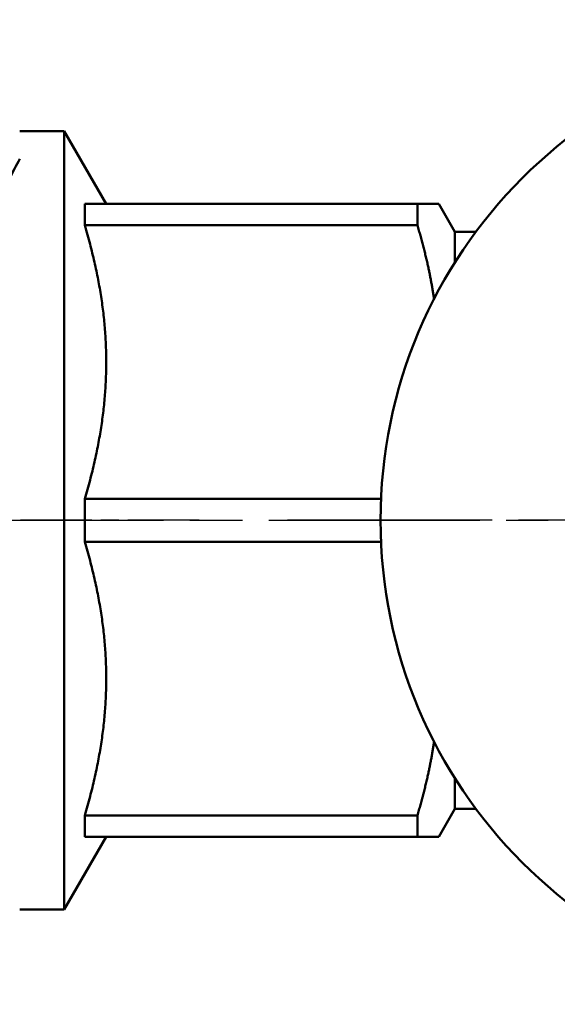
# Model space of a CAD drawing. Header units: millimetres. Extents: x -786 to 1941, y -69 to 356.
# Tile 6 of 19: x 57 to 71, y 106 to 132. Entities that reach past the tile are written whole.
import ezdxf

# ---------------------------------------------------------------- set-up
doc = ezdxf.new("R2010")
doc.units = ezdxf.units.MM
doc.linetypes.add('CHAIN', pattern=[0.7087, 0.4724, -0.0591, 0.1181, -0.0591])
for name, color, linetype, lineweight in [('Видимый контур (ГОСТ)', 7, 'Continuous', 50), ('Маркер центра (ГОСТ)', 7, 'Continuous', 25), ('Осевая линия (ГОСТ)', 7, 'Continuous', 25), ('Размер (ГОСТ)', 7, 'Continuous', 25)]:
    doc.layers.add(name, color=color, linetype=linetype, lineweight=lineweight)
doc.styles.add('Обычный текст (ГОСТ)', font='GOST Common Italic.ttf')
doc.dimstyles.new('Обычный (ГОСТ)', dxfattribs={"dimtxt": 3.5, "dimasz": 3.5, "dimexe": 1, "dimexo": 0, "dimgap": 0.5, "dimtad": 1, "dimrnd": 1e-08, "dimtxsty": 'Обычный текст (ГОСТ)', "dimblk": 'Filled-1', "dimcen": 0.09, "dimdle": 15, "dimclrd": 256, "dimclre": 256, "dimclrt": 256, "dimazin": 2, "dimtfac": 0.714286, "dimtdec": 3, "dimtmove": 0, "dimatfit": 3, "dimfxl": 1, "dimtolj": 1, "dimlwd": 25, "dimlwe": 25, "dimarcsym": 0})

# ---------------------------------------------------------------- blocks, each defined once
blk = doc.blocks.new('Filled-1')
at = {"color": 0}
for p, q in [((0, 0), (-1, 0.1429)), ((-1, 0.1429), (-1, -0.1429)), ((-1, 0), (0, 0)), ((-1, -0.1429), (0, 0))]:
    blk.add_line(p, q, dxfattribs=at)
at = {"color": 0, "flags": 128}
blk.add_lwpolyline([(-1, -0.1429), (0, 0), (-1, 0.1429), (-1, -0.1429)], dxfattribs=at)
at = {"color": 0}
blk.add_solid([(-1, -0.1429), (0, 0), (-1, 0.1429), (-1, -0.1429)], dxfattribs=at)
blk = doc.blocks.new('*D11')
at = {"layer": 'Defpoints', "color": 0, "linetype": 'Continuous', "transparency": 16777216}
for p in [(79.231, 146.478), (79.231, 134.37), (40.236, 127.974)]:
    blk.add_point(p, dxfattribs=at)
at = {"layer": 'Размер (ГОСТ)', "linetype": 'Continuous', "lineweight": 25, "transparency": 16777216}
for p, q in [((40.236, 127.974), (40.236, 147.478)), ((79.231, 134.37), (79.231, 147.478)), ((43.736, 146.478), (75.731, 146.478))]:
    blk.add_line(p, q, dxfattribs=at)
at = {"layer": 'Размер (ГОСТ)', "linetype": 'Continuous', "lineweight": 25, "transparency": 16777216, "xscale": 3.5, "yscale": 3.5, "zscale": 3.5, "rotation": 180}
blk.add_blockref('Filled-1', (40.236, 146.478), dxfattribs=at)
at = {"layer": 'Размер (ГОСТ)', "linetype": 'Continuous', "lineweight": 25, "transparency": 16777216, "xscale": 3.5, "yscale": 3.5, "zscale": 3.5}
blk.add_blockref('Filled-1', (79.231, 146.478), dxfattribs=at)
at = {"layer": 'Размер (ГОСТ)', "linetype": 'Continuous', "lineweight": 25, "transparency": 16777216, "insert": (57.225, 150.478), "char_height": 3.5, "attachment_point": 1, "style": 'Обычный текст (ГОСТ)'}
blk.add_mtext('\\A1;39', dxfattribs=at)

msp = doc.modelspace()

# ---------------------------------------------------------------- linework, layer by layer
at = {"layer": 'Видимый контур (ГОСТ)'}
for p, q in [((57.731, 129.32), (56.531, 129.32)), ((57.731, 129.32), (57.731, 108.42)), ((58.857, 127.37), (57.731, 129.32)), ((67.221, 127.37), (58.28, 127.37)), ((67.221, 127.37), (67.798, 127.37)), ((68.231, 126.62), (67.798, 127.37)), ((67.221, 126.794), (58.28, 126.794)), ((68.231, 125.798), (68.231, 126.62)), ((68.794, 126.62), (68.231, 126.62)), ((66.244, 119.445), (58.28, 119.445)), ((66.244, 118.294), (58.28, 118.294)), ((68.231, 111.12), (68.231, 111.942)), ((68.231, 111.12), (67.798, 110.37)), ((68.794, 111.12), (68.231, 111.12)), ((67.221, 110.945), (58.28, 110.945)), ((58.857, 110.37), (57.731, 108.42)), ((67.221, 110.37), (58.28, 110.37)), ((67.798, 110.37), (67.221, 110.37)), ((57.731, 108.42), (56.531, 108.42))]:
    msp.add_line(p, q, dxfattribs=at)
msp.add_circle((79.231, 118.87), 13, dxfattribs=at)
for points in [[(56.257, 128.05), (56.348, 128.225), (56.44, 128.401), (56.531, 128.576)], [(58.28, 126.794), (58.28, 127.004), (58.28, 127.197), (58.28, 127.37)], [(67.221, 126.794), (67.221, 127.004), (67.221, 127.197), (67.221, 127.37)], [(58.28, 110.37), (58.28, 110.542), (58.28, 110.735), (58.28, 110.945)], [(67.221, 110.37), (67.221, 110.542), (67.221, 110.735), (67.221, 110.945)]]:
    msp.add_open_spline(points, degree=3, dxfattribs=at)
for points, weights in [([(58.28, 119.445), (59.374, 123.12), (58.28, 126.794)], [1.0527716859, 1.17662624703, 1.05277429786]), ([(67.67, 124.814), (67.528, 125.762), (67.221, 126.794)], [1.12307472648, 1.10729390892, 1.07454730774]), ([(58.28, 110.945), (59.374, 114.62), (58.28, 118.294)], [1.05277429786, 1.17662624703, 1.0527716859]), ([(67.221, 110.945), (67.528, 111.978), (67.67, 112.926)], [1.07454730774, 1.10729390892, 1.12307472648])]:
    msp.add_rational_spline(points, weights, degree=2, dxfattribs=at)
msp.add_open_spline([(58.28, 118.294), (58.28, 118.487), (58.28, 118.68), (58.28, 118.87), (58.28, 119.06), (58.28, 119.252), (58.28, 119.445)], degree=3, knots=[-0.0570394, -0.0570394, -0.0570394, -0.0570394, 0, 0, 0, 0.0570394, 0.0570394, 0.0570394, 0.0570394], dxfattribs=at)
at = {"layer": 'Маркер центра (ГОСТ)', "linetype": 'CHAIN', "ltscale": 11.993792}
msp.add_line((94.731, 118.87), (63.731, 118.87), dxfattribs=at)
at = {"layer": 'Осевая линия (ГОСТ)', "linetype": 'CHAIN', "ltscale": 11.993792}
msp.add_line((37.731, 118.87), (70.731, 118.87), dxfattribs=at)
at = {"layer": 'Осевая линия (ГОСТ)', "linetype": 'CHAIN', "ltscale": 4.069586}
msp.add_line((61.357, 118.87), (54.031, 118.87), dxfattribs=at)

# ---------------------------------------------------------------- dimensions: what is measured, and where the dimension line sits
at = {"layer": 'Размер (ГОСТ)', "linetype": 'Continuous', "lineweight": 25}
dim = msp.add_linear_dim(base=(79.2314, 146.4785), p1=(40.2358, 127.9745), p2=(79.2314, 134.3697), angle=180, dimstyle='Обычный (ГОСТ)', override={"dimgap": 0.5, "dimdec": 2, "dimtol": 0, "dimlim": 0, "dimtp": 0, "dimtm": 0, "dimtdec": 3, "dimtofl": 0, "dimatfit": 1}, dxfattribs=at)
dim.commit()
dim.dimension.update_dxf_attribs({"geometry": '*D11', "text_midpoint": (59.7336, 146.4785), "dimtype": 160})

doc.saveas('drawing.dxf')
